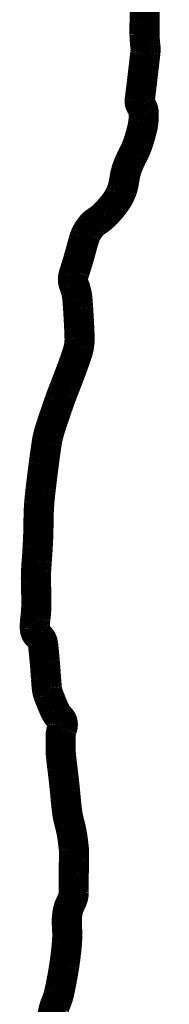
# Model space of a CAD drawing. Header units: feet. Extents: x -0.2 to 9, y 0.5 to 11.5.
# Tile 168 of 174: x 8.1019 to 8.1294, y 2.1401 to 2.3209. Entities that reach past the tile are written whole.
import ezdxf

# ---------------------------------------------------------------- set-up
doc = ezdxf.new("R2010")
doc.units = ezdxf.units.FT
doc.header["$MEASUREMENT"] = 0
doc.layers.add('BELMONT-BORDER', color=7, linetype='CONTINUOUS')

msp = doc.modelspace()

# ---------------------------------------------------------------- linework, layer by layer
at = {"layer": 'BELMONT-BORDER', "const_width": 0.00553}
msp.add_lwpolyline([(8.10848, 2.13712, -0.219963), (8.10807, 2.13866, -0.060601), (8.10857, 2.14031, 0.050495), (8.1092, 2.14227, 0.014654), (8.11012, 2.14719, 0.017513), (8.11061, 2.15135, 0.040704), (8.11062, 2.15426, -0.049596), (8.11067, 2.15664, -0.095824), (8.11138, 2.15885, 0.123104), (8.11185, 2.16061, 0.003746), (8.11185, 2.16228, -0.003374), (8.11186, 2.16413, -0.002371), (8.1119, 2.16679, 0.005253), (8.11191, 2.168, 0.025645), (8.11187, 2.1687, 0.009099), (8.11163, 2.17068, 0.032349), (8.11105, 2.17346, -0.038866), (8.1106, 2.17579, -0.005633), (8.11037, 2.17801, 0.004278), (8.11008, 2.18093, 0.003884), (8.10977, 2.18354, -0.004622), (8.10952, 2.18574, -0.022474), (8.10946, 2.18672, -0.008176), (8.10946, 2.1894, -0.086091), (8.10973, 2.19078, 0.125731), (8.10983, 2.19175, 0.162565), (8.10939, 2.19263, -0.089351), (8.10839, 2.19407, -0.020283), (8.10716, 2.19708, -0.061517), (8.10693, 2.19813, -0.009183), (8.10677, 2.19998, 0.005713), (8.10655, 2.20295, 0.002097), (8.10637, 2.20487, 0.003018), (8.10623, 2.20621, 0.196239), (8.10543, 2.2077, -0.213414), (8.10472, 2.20911, -0.045892), (8.10482, 2.21094, 0.034221), (8.10499, 2.21338, 0.009733), (8.10493, 2.21762, -0.020769), (8.10495, 2.21961, -0.00839), (8.10508, 2.22157, 0.00644), (8.10525, 2.22413, 0.013169), (8.1054, 2.22893, -0.019115), (8.10554, 2.23224, -0.008961), (8.10573, 2.23415, -0.00333), (8.10636, 2.23929, -0.004058), (8.1069, 2.24315, -0.016391), (8.10707, 2.2441, -0.019794), (8.10735, 2.24519, -0.009075), (8.1081, 2.24754, -0.003026), (8.10927, 2.25094, -0.006949), (8.10982, 2.25242, -0.002766), (8.11022, 2.25345, 0.000844), (8.11062, 2.25448, 0.005211), (8.11165, 2.25722, 0.006616), (8.11241, 2.25939, 0.037068), (8.11283, 2.26102, 0.048072), (8.11293, 2.26232, 0.007704), (8.11288, 2.26386, 0.003539), (8.1127, 2.26721, 0.000724), (8.11265, 2.26801, 0.000448), (8.11256, 2.26931, 0.078307), (8.11188, 2.2723, -0.158146), (8.11178, 2.27384, -0.01793), (8.11203, 2.27469, 0.008544), (8.11259, 2.27648, 0.006412), (8.11335, 2.27919, -0.010214), (8.11384, 2.28089, -0.055155), (8.11424, 2.2818, -0.038278), (8.11504, 2.28298, -0.084483), (8.11605, 2.28388, 0.057731), (8.11758, 2.28511, 0.034881), (8.11939, 2.2872, 0.049899), (8.12038, 2.28886, 0.081597), (8.12112, 2.29142, -0.072183), (8.12189, 2.29432, -0.01907), (8.12279, 2.29621, 0.02749), (8.12339, 2.29754, 0.017489), (8.12382, 2.29877, 0.011891), (8.12434, 2.30061, 0.037694), (8.12465, 2.30235, 0.042798), (8.12468, 2.3039, 0.147885), (8.12423, 2.30509, -0.194316), (8.12396, 2.30604, -0.002644), (8.12418, 2.30789, 0.001533), (8.12456, 2.31107, 0.000167), (8.12498, 2.31469, 0.002446), (8.12501, 2.31494, 0.058399), (8.125, 2.31604, -0.028804), (8.12484, 2.31827, -0.008123), (8.12485, 2.3203, 0.009336), (8.12486, 2.32232, 0.009851), (8.12482, 2.32338, 0.005039), (8.12469, 2.32544, 0.063836)], format="xyb", dxfattribs=at)

doc.saveas('drawing.dxf')
